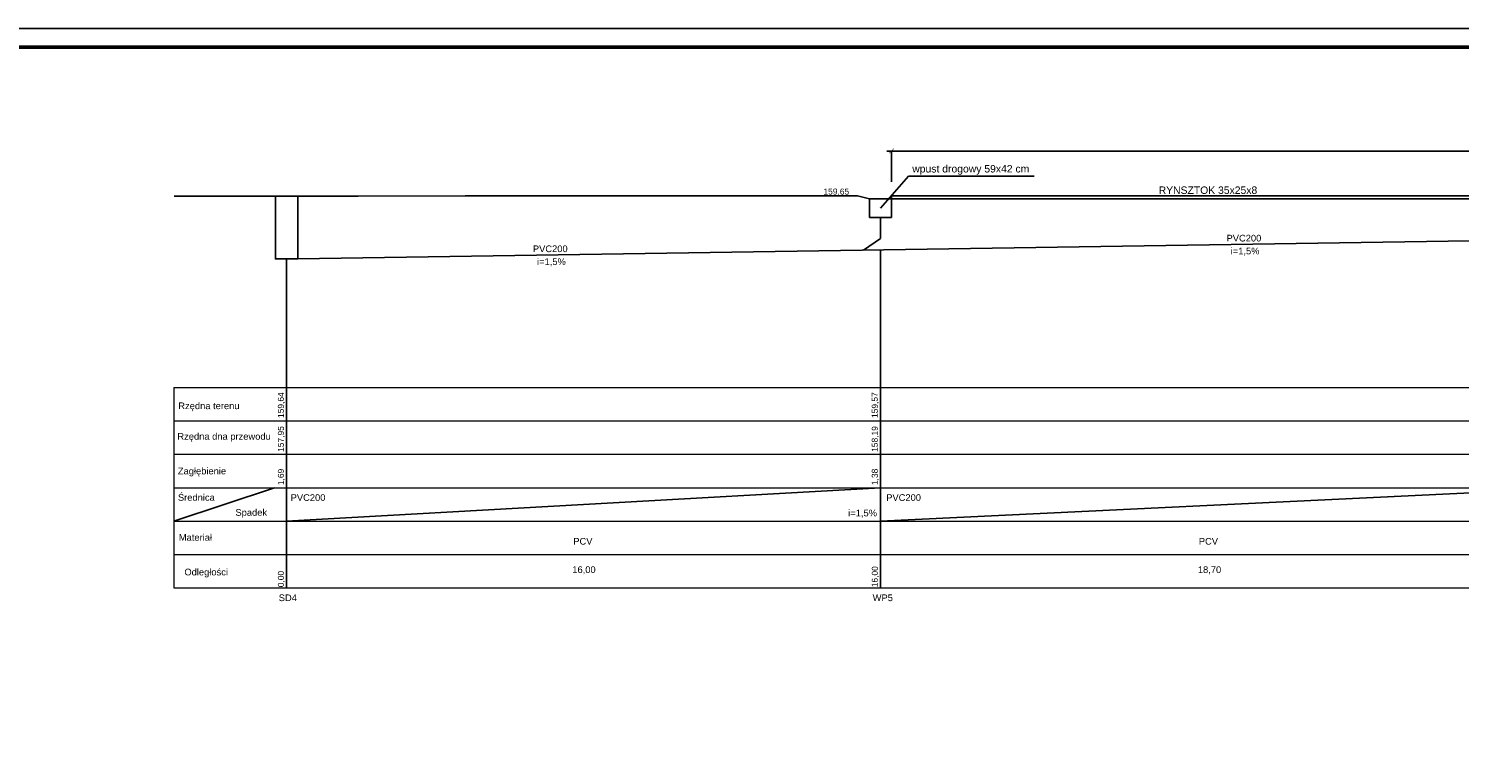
# Model space of a CAD drawing. Extents: x -118729 to -53705, y 33529 to 45095.
# Tile 21 of 83: x -76314 to -72460, y 43140 to 45095. Entities that reach past the tile are written whole.
import ezdxf

# ---------------------------------------------------------------- set-up
doc = ezdxf.new("R2010")
doc.units = 0
doc.header["$LTSCALE"] = 10
doc.header["$MEASUREMENT"] = 0
doc.header["$PDMODE"] = 34
doc.header["$PDSIZE"] = 5
doc.linetypes.add('CONTINOUS', pattern=[0])
doc.layers.get('0').update_dxf_attribs({"color": 9, "linetype": 'CONTINUOUS'})
doc.layers.get('DEFPOINTS').update_dxf_attribs({"color": 9, "linetype": 'CONTINUOUS'})
for name, color, linetype in [('S-deszcz', 96, 'CONTINUOUS'), ('S-deszczowka', 94, 'CONTINUOUS'), ('S_woda', 160, 'CONTINUOUS')]:
    doc.layers.add(name, color=color, linetype=linetype)
doc.layers.add('S-kanaliza', color=210, linetype='CONTINUOUS', lineweight=35)
doc.layers.add('S_TAB_RZĘDNYCH', color=9, linetype='CONTINUOUS', lineweight=13)
doc.styles.add('100', font='arial.ttf', dxfattribs={"height": 15})
doc.styles.add('ROMANS', font='arial.ttf', dxfattribs={"height": 20})
doc.dimstyles.new('1-100-_1', dxfattribs={"dimscale": 0.5, "dimtxt": 18, "dimasz": 25, "dimexe": 0, "dimexo": 75, "dimgap": 10, "dimtad": 1, "dimdec": 1, "dimrnd": 0.5, "dimdsep": 46, "dimtxsty": 'ROMANS', "dimblk": 'ARCHTICK', "dimcen": -0.09, "dimdle": 25, "dimclrd": 256, "dimclre": 256, "dimclrt": 6, "dimadec": 1, "dimazin": 0, "dimtfac": 1, "dimtdec": 1, "dimtofl": 0, "dimtmove": 2, "dimatfit": 3, "dimldrblk": 'ARCHTICK', "dimfxl": 0, "dimtolj": 1, "dimarcsym": 0})

# ---------------------------------------------------------------- blocks, each defined once
blk = doc.blocks.new('_ARCHTICK')
at = {"color": 0, "linetype": 'ByBlock', "const_width": 0.15}
blk.add_lwpolyline([(-0.5, -0.5), (0.5, 0.5)], dxfattribs=at)
blk = doc.blocks.new('*D146')
at = {"layer": 'DEFPOINTS', "color": 0, "linetype": 'CONTINOUS', "ltscale": 3}
for p in [(-73989.7, 44765), (-73989.7, 44644.2), (-68849.2, 44644.2)]:
    blk.add_point(p, dxfattribs=at)
at = {"layer": 'S-deszcz', "color": 7, "linetype": 'CONTINOUS', "lineweight": -2, "ltscale": 3}
for p, q in [((-68836.7, 44765), (-74002.2, 44765)), ((-73989.7, 44681.7), (-73989.7, 44765)), ((-68849.2, 44681.7), (-68849.2, 44765))]:
    blk.add_line(p, q, dxfattribs=at)
at = {"layer": 'S-deszcz', "color": 7, "linetype": 'CONTINOUS', "lineweight": -2, "ltscale": 3, "xscale": 12.5, "yscale": 12.5, "zscale": 12.5, "rotation": 180}
blk.add_blockref('_ARCHTICK', (-73989.7, 44765), dxfattribs=at)
at = {"layer": 'S-deszcz', "color": 7, "linetype": 'CONTINOUS', "lineweight": -2, "ltscale": 3, "xscale": 12.5, "yscale": 12.5, "zscale": 12.5}
blk.add_blockref('_ARCHTICK', (-68849.2, 44765), dxfattribs=at)
at = {"layer": 'S-deszcz', "color": 7, "linetype": 'CONTINOUS', "ltscale": 3, "insert": (-71419.5, 44782), "char_height": 20, "attachment_point": 5, "style": 'ROMANS'}
blk.add_mtext('\\A1;\\A1;51,40', dxfattribs=at)

msp = doc.modelspace()

# ---------------------------------------------------------------- linework, layer by layer
msp.add_line((-76539.34, 45094.66), (-68478.23, 45094.66))
at = {"const_width": 10}
msp.add_lwpolyline([(-68528.23, 41034.93), (-76439.34, 41034.93), (-76439.34, 45044.66), (-68528.23, 45044.66)], close=True, dxfattribs=at)
at = {"layer": 'S-deszcz', "color": 7, "linetype": 'CONTINOUS', "ltscale": 3}
for p, q in [((-73943.94, 44697.01), (-74019.21, 44611.23)), ((-73943.94, 44697.01), (-73604.95, 44697.01)), ((-75619.21, 43768.25), (-74019.21, 43858.25)), ((-74019.21, 43768.25), (-72149.21, 43858.25))]:
    msp.add_line(p, q, dxfattribs=at)
at = {"layer": 'S-deszcz', "linetype": 'CONTINOUS', "ltscale": 3}
for p, q in [((-73989.71, 44644.23), (-68849.21, 44644.23)), ((-73989.71, 44636.23), (-73989.71, 44644.23)), ((-73989.71, 44636.23), (-68849.21, 44636.23)), ((-75589.21, 44577.73), (-75589.21, 44476.73)), ((-75589.21, 44474.23), (-69393.51, 44569.37)), ((-74019.21, 44586.23), (-74019.21, 44529.73)), ((-74019.21, 44529.73), (-74064.9, 44497.64))]:
    msp.add_line(p, q, dxfattribs=at)
msp.add_lwpolyline([(-74048.71, 44636.23), (-73989.71, 44636.23), (-73989.71, 44586.23), (-74048.71, 44586.23)], close=True, dxfattribs=at)
at = {"layer": 'S-deszczowka', "color": 7, "linetype": 'CONTINOUS', "ltscale": 3}
for p, q in [((-74019.21, 43588.28), (-74019.21, 44498.34)), ((-75619.21, 43588.28), (-75619.21, 44474.23)), ((-75923.16, 43768.25), (-75651.57, 43858.25))]:
    msp.add_line(p, q, dxfattribs=at)
at = {"layer": 'S-deszczowka', "linetype": 'CONTINOUS', "ltscale": 3}
msp.add_lwpolyline([(-75649.21, 44643.23), (-75589.21, 44643.23), (-75589.21, 44474.23), (-75649.21, 44474.23)], close=True, dxfattribs=at)
at = {"layer": 'S_TAB_RZĘDNYCH', "color": 7}
for p, q in [((-75923.16, 44128.25), (-75923.16, 43588.21)), ((-75923.16, 44128.25), (-69379.21, 44128.25)), ((-75828.16, 44128.25), (-69379.21, 44128.25)), ((-75923.16, 44038.25), (-69379.21, 44038.25)), ((-75923.16, 43948.25), (-69379.21, 43948.25)), ((-75923.16, 43858.25), (-69379.21, 43858.25)), ((-75923.16, 43768.25), (-69379.21, 43768.25)), ((-75923.16, 43678.25), (-69379.21, 43678.25)), ((-75923.16, 43588.21), (-69379.21, 43588.78))]:
    msp.add_line(p, q, dxfattribs=at)
at = {"layer": 'S_woda', "color": 7, "linetype": 'CONTINOUS', "ltscale": 3}
for p, q in [((-75649.21, 44643.23), (-75921.98, 44643.23)), ((-75589.21, 44643.23), (-75426.66, 44643.23)), ((-75137.81, 44644.23), (-75426.66, 44643.23)), ((-74081.64, 44644.23), (-75137.81, 44644.23)), ((-74048.71, 44636.23), (-74081.64, 44644.23)), ((-74019.21, 44635.23), (-74019.21, 44636.23))]:
    msp.add_line(p, q, dxfattribs=at)

# ---------------------------------------------------------------- texts
at = {"layer": 'S-deszcz', "color": 7, "linetype": 'CONTINOUS', "ltscale": 3, "char_height": 20, "width": 404.7284, "attachment_point": 1, "style": 'ROMANS'}
for s, insert in [('wpust drogowy 59x42 cm', (-73933.66, 44727.21)), ('RYNSZTOK 35x25x8', (-73269.83, 44669.51))]:
    msp.add_mtext(s, dxfattribs=dict(at, insert=insert))
at = {"layer": 'S-kanaliza', "color": 7, "style": '100'}
for s, height, p in [('159,65', 16.2, (-74172.89, 44647.71)), ('PVC200', 18, (-73087.02, 44521.36)), ('PVC200', 18, (-74955.7, 44492.67)), ('i=1,5%%%', 18, (-73075.81, 44486.67)), ('i=1,5%%%', 18, (-74944.49, 44457.97)), ('Rzędna terenu', 18, (-75910.88, 44069.75)), ('Rzędna dna przewodu', 18, (-75913.41, 43987.49)), ('Zagłębienie', 18, (-75912.1, 43894.14)), ('Średnica ', 18, (-75911.86, 43823.05)), ('PVC200', 18, (-75608.24, 43822.64)), ('PVC200', 18, (-74003.87, 43822.64)), ('Spadek', 18, (-75757.02, 43782.56)), ('i=1,5%%%', 18, (-74106.27, 43781.05)), ('Materiał', 18, (-75909.47, 43715.34)), ('PCV', 18, (-74846.88, 43704.91)), ('PCV', 18, (-73161.68, 43704.91)), ('Odległości', 18, (-75894.52, 43621.99)), ('16,00', 18, (-74849.54, 43628.45)), ('18,70', 18, (-73164.34, 43628.45)), ('SD4', 18, (-75640.33, 43552.74)), ('WP5', 18, (-74040.33, 43552.74))]:
    msp.add_text(s, height=height, dxfattribs=at).set_placement(p)
for s, p in [('159,64', (-75626.5, 44045.98)), ('159,57', (-74026.5, 44045.98)), ('157,95', (-75626.5, 43954.81)), ('158,19', (-74026.5, 43954.81)), ('1,69', (-75626.5, 43865.26)), ('1,38', (-74026.5, 43865.26)), ('0,00', (-75626.5, 43590.08)), ('16,00', (-74026.5, 43590.08))]:
    msp.add_text(s, height=16.2, rotation=90, dxfattribs=at).set_placement(p)

# ---------------------------------------------------------------- dimensions: what is measured, and where the dimension line sits
at = {"layer": 'S-deszcz', "color": 7, "linetype": 'CONTINOUS', "ltscale": 3}
dim = msp.add_aligned_dim(p1=(-68849.21, 44644.23), p2=(-73989.71, 44644.23), distance=-120.74, text='\\A1;51,40', dimstyle='1-100-_1', override={"dimtxsty": 'ROMANS', "dimclrd": 7, "dimclre": 7, "dimclrt": 7}, dxfattribs=at)
dim.commit()
dim.dimension.update_dxf_attribs({"geometry": '*D146', "text_midpoint": (-71419.46, 44781.99)})

doc.saveas('drawing.dxf')
